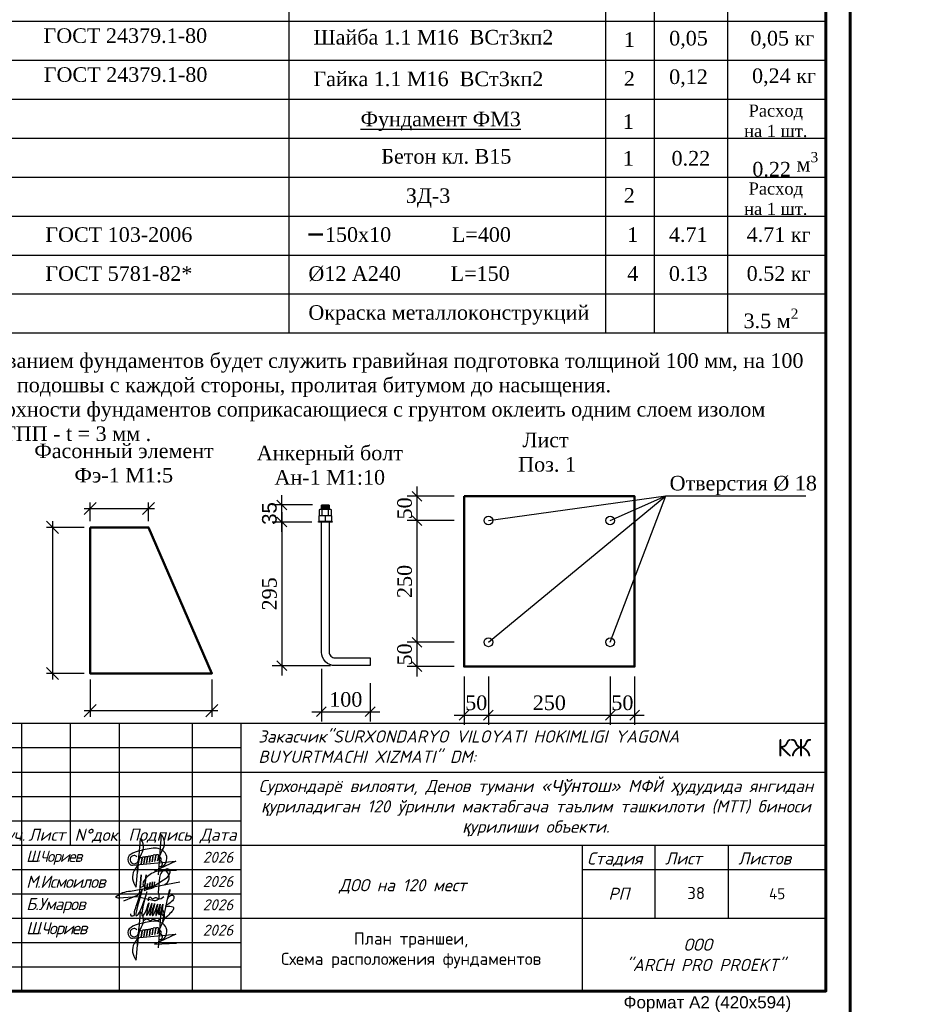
# Model space of a CAD drawing. Header units: millimetres. Extents: x 2063114 to 14983986, y -126020516 to 213791.
# Tile 174 of 256: x 2362746 to 2380922, y -1494772 to -1474551. Entities that reach past the tile are written whole.
import ezdxf
from ezdxf.enums import TextEntityAlignment as Align

# ---------------------------------------------------------------- set-up
doc = ezdxf.new("R2010")
doc.units = ezdxf.units.MM
doc.layers.get('Defpoints').update_dxf_attribs({"color": 6, "lineweight": 35})
doc.layers.add('100_TEXT', color=7, linetype='Continuous')
for name, color, linetype, lineweight in [('1_Основная', 7, 'Continuous', 25), ('TEXT', 7, 'Continuous', 30), ('план', 7, 'Continuous', 20), ('роз помещений', 7, 'Continuous', 20), ('Текст', 7, 'Continuous', 15)]:
    doc.layers.add(name, color=color, linetype=linetype, lineweight=lineweight)
doc.layers.add('_print', color=6, linetype='Continuous', lineweight=60, plot=False)
doc.styles.add('GOST 2.304', font='isocpeur.ttf', dxfattribs={"oblique": 15})
doc.styles.add('PDF ISOCPEUR', font='isocpeur.ttf')
doc.styles.get("Standard").update_dxf_attribs({"font": 'arial.ttf'})
doc.styles.add('TIMES', font='times.ttf')
doc.styles.add('Times New Roman', font='times.ttf')
doc.styles.add('V@ler@Live', font='isocpeui.ttf')
doc.styles.add('размер', font='arial.ttf', dxfattribs={"height": 250})
doc.dimstyles.new('10', dxfattribs={"dimtxt": 300, "dimasz": 200, "dimexe": 200, "dimexo": 200, "dimgap": 100, "dimtad": 1, "dimlfac": 0.1, "dimtxsty": 'Standard', "dimblk": 'OBLIQUE', "dimcen": 200, "dimdle": 200, "dimclrd": 256, "dimclre": 256, "dimclrt": 256, "dimadec": 0, "dimazin": 0, "dimtfac": 1, "dimtmove": 0, "dimatfit": 3, "dimldrblk": 'OBLIQUE', "dimfxl": 1, "dimlwd": -1, "dimlwe": -1, "dimarcsym": 0})
doc.dimstyles.new('5', dxfattribs={"dimtxt": 1, "dimasz": 250, "dimexe": 125, "dimexo": 125, "dimgap": 125, "dimtad": 1, "dimdec": 0, "dimlfac": 0.2, "dimtxsty": 'размер', "dimblk": 'OBLIQUE', "dimcen": 250, "dimdle": 125, "dimadec": 0, "dimazin": 0, "dimtfac": 1, "dimtdec": 0, "dimtmove": 0, "dimatfit": 3, "dimldrblk": 'OPEN90', "dimfxl": 1, "dimarcsym": 0})

# ---------------------------------------------------------------- blocks, each defined once
blk = doc.blocks.new('12231')
at = {"color": 7, "insert": (-9796.994, 322526.388), "char_height": 450, "width": 5059.36845, "attachment_point": 1, "style": 'TIMES'}
blk.add_mtext('\\pi101.56599;Закладная деталь \\P\\pi1964.99425;Зд-1', dxfattribs=at)
blk = doc.blocks.new('14641')
at = {"color": 7, "insert": (4258.89, 322537.724), "char_height": 450, "width": 5059.36845, "attachment_point": 1, "style": 'TIMES'}
blk.add_mtext('\\pi101.56599;Закладная деталь \\P\\pi1938.22785;Зд-2', dxfattribs=at)
blk = doc.blocks.new('141465')
at = {"color": 7, "insert": (14402.392, 317536.803), "char_height": 300, "width": 1955.05479, "attachment_point": 1, "style": 'TIMES'}
blk.add_mtext('\\pi3.23035;Анкерный \\P\\pi63.90087;болт Ан-1 ', dxfattribs=at)
blk = doc.blocks.new('_Oblique')
at = {"color": 0, "linetype": 'ByBlock', "lineweight": -2}
blk.add_line((-0.5, -0.5), (0.5, 0.5), dxfattribs=at)
blk = doc.blocks.new('*D1143')
at = {"color": 0, "lineweight": -2, "transparency": 16777216}
for p, q in [((2364066, -1484978), (2363293, -1484978)), ((2363418, -1484853), (2363418, -1488103)), ((2364066, -1487978), (2363293, -1487978))]:
    blk.add_line(p, q, dxfattribs=at)
at = {"layer": 'Defpoints', "color": 0, "lineweight": 30, "transparency": 16777216}
for p in [(2364191, -1484978), (2363418, -1487978), (2364191, -1487978)]:
    blk.add_point(p, dxfattribs=at)
at = {"color": 0, "lineweight": -2, "transparency": 16777216, "xscale": 250, "yscale": 250, "zscale": 250}
for p, rotation in [((2363418, -1484978), 90), ((2363418, -1487978), 270)]:
    blk.add_blockref('_Oblique', p, dxfattribs=dict(at, rotation=rotation))
at = {"color": 0, "transparency": 16777216, "insert": (2363292, -1486478), "char_height": 1, "attachment_point": 5, "rotation": 90, "style": 'Times New Roman'}
blk.add_mtext('600', dxfattribs=at)
blk = doc.blocks.new('_Open90')
at = {"color": 0, "linetype": 'ByBlock', "lineweight": -2}
for p, q in [((0, 0), (-1, 0)), ((-0.5, 0.5), (0, 0)), ((0, 0), (-0.5, -0.5))]:
    blk.add_line(p, q, dxfattribs=at)
blk = doc.blocks.new('*D1144')
at = {"color": 0, "lineweight": -2, "transparency": 16777216}
for p, q in [((2364191, -1488103), (2364191, -1488866)), ((2366691, -1488103), (2366691, -1488866)), ((2364066, -1488741), (2366816, -1488741))]:
    blk.add_line(p, q, dxfattribs=at)
at = {"layer": 'Defpoints', "color": 0, "lineweight": 30, "transparency": 16777216}
for p in [(2364191, -1487978), (2366691, -1487978), (2366691, -1488741)]:
    blk.add_point(p, dxfattribs=at)
at = {"color": 0, "lineweight": -2, "transparency": 16777216, "xscale": 250, "yscale": 250, "zscale": 250, "rotation": 180}
blk.add_blockref('_Oblique', (2364191, -1488741), dxfattribs=at)
at = {"color": 0, "lineweight": -2, "transparency": 16777216, "xscale": 250, "yscale": 250, "zscale": 250}
blk.add_blockref('_Oblique', (2366691, -1488741), dxfattribs=at)
at = {"color": 0, "transparency": 16777216, "insert": (2365441, -1488615), "char_height": 1, "attachment_point": 5, "style": 'Times New Roman'}
blk.add_mtext('500', dxfattribs=at)
blk = doc.blocks.new('*D1145')
at = {"color": 0, "lineweight": -2, "transparency": 16777216}
for p, q in [((2364066, -1484590), (2365516, -1484590)), ((2364191, -1484853), (2364191, -1484465)), ((2365391, -1484853), (2365391, -1484465))]:
    blk.add_line(p, q, dxfattribs=at)
at = {"layer": 'Defpoints', "color": 0, "lineweight": 30, "transparency": 16777216}
for p in [(2365391, -1484590), (2364191, -1484978), (2365391, -1484978)]:
    blk.add_point(p, dxfattribs=at)
at = {"color": 0, "lineweight": -2, "transparency": 16777216, "xscale": 250, "yscale": 250, "zscale": 250, "rotation": 180}
blk.add_blockref('_Oblique', (2364191, -1484590), dxfattribs=at)
at = {"color": 0, "lineweight": -2, "transparency": 16777216, "xscale": 250, "yscale": 250, "zscale": 250}
blk.add_blockref('_Oblique', (2365391, -1484590), dxfattribs=at)
at = {"color": 0, "transparency": 16777216, "insert": (2364791, -1484464), "char_height": 1, "attachment_point": 5, "style": 'Times New Roman'}
blk.add_mtext('240', dxfattribs=at)
blk = doc.blocks.new('*D1146')
at = {"transparency": 16777216}
for p, q in [((2368126, -1484668), (2368126, -1488018)), ((2368739, -1484868), (2367926, -1484868)), ((2369123, -1487818), (2367926, -1487818))]:
    blk.add_line(p, q, dxfattribs=at)
at = {"layer": 'Defpoints', "color": 0, "lineweight": 30, "transparency": 16777216}
for p in [(2368939, -1484868), (2368126, -1487818), (2369323, -1487818)]:
    blk.add_point(p, dxfattribs=at)
at = {"transparency": 16777216, "xscale": 200, "yscale": 200, "zscale": 200}
for p, rotation in [((2368126, -1484868), 90), ((2368126, -1487818), 270)]:
    blk.add_blockref('_Oblique', p, dxfattribs=dict(at, rotation=rotation))
at = {"transparency": 16777216, "insert": (2367873, -1486343), "char_height": 300, "attachment_point": 5, "rotation": 90, "style": 'Times New Roman'}
blk.add_mtext('295', dxfattribs=at)
blk = doc.blocks.new('*D1147')
at = {"transparency": 16777216}
for p, q in [((2368126, -1485068), (2368126, -1484318)), ((2368757, -1484518), (2367926, -1484518)), ((2368739, -1484868), (2367926, -1484868))]:
    blk.add_line(p, q, dxfattribs=at)
at = {"layer": 'Defpoints', "color": 0, "lineweight": 30, "transparency": 16777216}
for p in [(2368126, -1484518), (2368957, -1484518), (2368939, -1484868)]:
    blk.add_point(p, dxfattribs=at)
at = {"transparency": 16777216, "xscale": 200, "yscale": 200, "zscale": 200}
for p, rotation in [((2368126, -1484518), 90), ((2368126, -1484868), 270)]:
    blk.add_blockref('_Oblique', p, dxfattribs=dict(at, rotation=rotation))
at = {"transparency": 16777216, "insert": (2367872, -1484693), "char_height": 300, "attachment_point": 5, "rotation": 90}
blk.add_mtext('35', dxfattribs=at)
blk = doc.blocks.new('*D1014')
at = {"transparency": 16777216}
for p, q in [((2368939, -1487883), (2368939, -1488965)), ((2369939, -1488176), (2369939, -1488965)), ((2368739, -1488765), (2370139, -1488765))]:
    blk.add_line(p, q, dxfattribs=at)
at = {"layer": 'Defpoints', "color": 0, "lineweight": 30, "transparency": 16777216}
for p in [(2368939, -1487683), (2369939, -1487976), (2369939, -1488765)]:
    blk.add_point(p, dxfattribs=at)
at = {"transparency": 16777216, "xscale": 200, "yscale": 200, "zscale": 200, "rotation": 180}
blk.add_blockref('_Oblique', (2368939, -1488765), dxfattribs=at)
at = {"transparency": 16777216, "xscale": 200, "yscale": 200, "zscale": 200}
blk.add_blockref('_Oblique', (2369939, -1488765), dxfattribs=at)
at = {"transparency": 16777216, "insert": (2369439, -1488513), "char_height": 300, "attachment_point": 5, "style": 'Times New Roman'}
blk.add_mtext('100', dxfattribs=at)
blk = doc.blocks.new('*D1148')
at = {"transparency": 16777216}
for p, q in [((2370899, -1484138), (2370899, -1485038)), ((2371666, -1484338), (2370699, -1484338)), ((2371666, -1484838), (2370699, -1484838))]:
    blk.add_line(p, q, dxfattribs=at)
at = {"layer": 'Defpoints', "color": 0, "lineweight": 30, "transparency": 16777216}
for p in [(2371866, -1484338), (2370899, -1484838), (2371866, -1484838)]:
    blk.add_point(p, dxfattribs=at)
at = {"transparency": 16777216, "xscale": 200, "yscale": 200, "zscale": 200}
for p, rotation in [((2370899, -1484338), 90), ((2370899, -1484838), 270)]:
    blk.add_blockref('_Oblique', p, dxfattribs=dict(at, rotation=rotation))
at = {"transparency": 16777216, "insert": (2370647, -1484588), "char_height": 300, "attachment_point": 5, "rotation": 90, "style": 'Times New Roman'}
blk.add_mtext('50', dxfattribs=at)
blk = doc.blocks.new('*D1015')
at = {"transparency": 16777216}
for p, q in [((2371666, -1484838), (2370699, -1484838)), ((2370899, -1484638), (2370899, -1487538)), ((2371666, -1487338), (2370699, -1487338))]:
    blk.add_line(p, q, dxfattribs=at)
at = {"layer": 'Defpoints', "color": 0, "lineweight": 30, "transparency": 16777216}
for p in [(2371866, -1484838), (2370899, -1487338), (2371866, -1487338)]:
    blk.add_point(p, dxfattribs=at)
at = {"transparency": 16777216, "xscale": 200, "yscale": 200, "zscale": 200}
for p, rotation in [((2370899, -1484838), 90), ((2370899, -1487338), 270)]:
    blk.add_blockref('_Oblique', p, dxfattribs=dict(at, rotation=rotation))
at = {"transparency": 16777216, "insert": (2370647, -1486088), "char_height": 300, "attachment_point": 5, "rotation": 90, "style": 'Times New Roman'}
blk.add_mtext('250', dxfattribs=at)
blk = doc.blocks.new('*D1016')
at = {"transparency": 16777216}
for p, q in [((2370899, -1487138), (2370899, -1488038)), ((2371666, -1487338), (2370699, -1487338)), ((2371666, -1487838), (2370699, -1487838))]:
    blk.add_line(p, q, dxfattribs=at)
at = {"layer": 'Defpoints', "color": 0, "lineweight": 30, "transparency": 16777216}
for p in [(2371866, -1487338), (2370899, -1487838), (2371866, -1487838)]:
    blk.add_point(p, dxfattribs=at)
at = {"transparency": 16777216, "xscale": 200, "yscale": 200, "zscale": 200}
for p, rotation in [((2370899, -1487338), 90), ((2370899, -1487838), 270)]:
    blk.add_blockref('_Oblique', p, dxfattribs=dict(at, rotation=rotation))
at = {"transparency": 16777216, "insert": (2370647, -1487588), "char_height": 300, "attachment_point": 5, "rotation": 90, "style": 'Times New Roman'}
blk.add_mtext('50', dxfattribs=at)
blk = doc.blocks.new('*D1017')
at = {"transparency": 16777216}
for p, q in [((2371866, -1488038), (2371866, -1489035)), ((2372366, -1488038), (2372366, -1489035)), ((2371666, -1488835), (2372566, -1488835))]:
    blk.add_line(p, q, dxfattribs=at)
at = {"layer": 'Defpoints', "color": 0, "lineweight": 30, "transparency": 16777216}
for p in [(2371866, -1487838), (2372366, -1487838), (2372366, -1488835)]:
    blk.add_point(p, dxfattribs=at)
at = {"transparency": 16777216, "xscale": 200, "yscale": 200, "zscale": 200, "rotation": 180}
blk.add_blockref('_Oblique', (2371866, -1488835), dxfattribs=at)
at = {"transparency": 16777216, "xscale": 200, "yscale": 200, "zscale": 200}
blk.add_blockref('_Oblique', (2372366, -1488835), dxfattribs=at)
at = {"transparency": 16777216, "insert": (2372116, -1488582), "char_height": 300, "attachment_point": 5, "style": 'Times New Roman'}
blk.add_mtext('50', dxfattribs=at)
blk = doc.blocks.new('*D1018')
at = {"transparency": 16777216}
for p, q in [((2372366, -1488038), (2372366, -1489035)), ((2374866, -1488038), (2374866, -1489035)), ((2372166, -1488835), (2375066, -1488835))]:
    blk.add_line(p, q, dxfattribs=at)
at = {"layer": 'Defpoints', "color": 0, "lineweight": 30, "transparency": 16777216}
for p in [(2372366, -1487838), (2374866, -1487838), (2374866, -1488835)]:
    blk.add_point(p, dxfattribs=at)
at = {"transparency": 16777216, "xscale": 200, "yscale": 200, "zscale": 200, "rotation": 180}
blk.add_blockref('_Oblique', (2372366, -1488835), dxfattribs=at)
at = {"transparency": 16777216, "xscale": 200, "yscale": 200, "zscale": 200}
blk.add_blockref('_Oblique', (2374866, -1488835), dxfattribs=at)
at = {"transparency": 16777216, "insert": (2373616, -1488582), "char_height": 300, "attachment_point": 5, "style": 'Times New Roman'}
blk.add_mtext('250', dxfattribs=at)
blk = doc.blocks.new('*D1149')
at = {"transparency": 16777216}
for p, q in [((2374866, -1488038), (2374866, -1489035)), ((2375366, -1488038), (2375366, -1489035)), ((2374666, -1488835), (2375566, -1488835))]:
    blk.add_line(p, q, dxfattribs=at)
at = {"layer": 'Defpoints', "color": 0, "lineweight": 30, "transparency": 16777216}
for p in [(2374866, -1487838), (2375366, -1487838), (2375366, -1488835)]:
    blk.add_point(p, dxfattribs=at)
at = {"transparency": 16777216, "xscale": 200, "yscale": 200, "zscale": 200, "rotation": 180}
blk.add_blockref('_Oblique', (2374866, -1488835), dxfattribs=at)
at = {"transparency": 16777216, "xscale": 200, "yscale": 200, "zscale": 200}
blk.add_blockref('_Oblique', (2375366, -1488835), dxfattribs=at)
at = {"transparency": 16777216, "insert": (2375116, -1488582), "char_height": 300, "attachment_point": 5, "style": 'Times New Roman'}
blk.add_mtext('50', dxfattribs=at)
blk = doc.blocks.new('*U1590')
at = {"color": 0, "ltscale": 25}
blk.add_lwpolyline([(-59400, 42000), (0, 42000), (0, 0), (-59400, 0)], close=True, dxfattribs=at)
at = {"color": 0, "lineweight": 60, "ltscale": 25}
blk.add_lwpolyline([(-57400, 41500), (-500, 41500), (-500, 500), (-57400, 500)], close=True, dxfattribs=at)
at = {"color": 0, "insert": (-2932, 396), "char_height": 250, "width": 4526.16, "attachment_point": 2}
blk.add_mtext('Формат А2 (420х594)', dxfattribs=at)
blk = doc.blocks.new('A$Ceb54b23e')
at = {"color": 5, "lineweight": 30, "ltscale": 0.1}
for p, q in [((-12.57, -11.1), (7.26, -9.39)), ((7.26, -9.39), (-2.6, -13.87)), ((-2.6, -13.87), (7.49, -13.43))]:
    blk.add_line(p, q, dxfattribs=at)
at = {"color": 5, "lineweight": 30, "ltscale": 0.1, "flags": 128}
for points in [[(-10.2, -9.67), (-8.52, -5.97, 0.342251), (-9.14, 1.03), (-10.34, -14.39)], [(-1.14, -9.14), (1.12, -4.18, 0.342251), (0.5, 2.82), (-0.93, -15.6)], [(-9.81, -10.51), (-11.91, -13.54, 0.28279), (-11, -21.19), (-9.61, -5.79)], [(-9.81, -10.51), (-9.44, -8.24, -0.681159), (-8.23, -7.98), (-8.62, -10.62)], [(-8.62, -10.63), (-8.17, -7.86, -0.681159), (-6.97, -7.6), (-7.35, -10.24)], [(-7.4, -10.51), (-6.95, -7.75, -0.681159), (-5.74, -7.48), (-6.13, -10.13)], [(-6.15, -10.27), (-5.7, -7.5, -0.681159), (-4.49, -7.24), (-4.88, -9.88)], [(-4.9, -10.02), (-4.45, -7.25, -0.681159), (-3.25, -6.99), (-3.63, -9.64)], [(-3.64, -9.64), (-3.19, -6.88, -0.681159), (-1.98, -6.62), (-2.37, -9.26)], [(-2.41, -9.53), (-1.96, -6.76, -0.681159), (-0.75, -6.5), (-1.14, -9.14)]]:
    blk.add_lwpolyline(points, format="xyb", dxfattribs=at)
at = {"color": 5, "lineweight": 30, "ltscale": 0.1}
for centre, radius, start, end in [((4.48, -62.51), 59.56, 97.3959, 104.566), ((-2.27, -9.29), 5.91, 38.7285, 98.9336), ((-11.53, -8.6), 3.14, 145.2005, 214.3978), ((-6.97, -15.76), 11.45, 107.9291, 128.5502), ((-11.81, -8.63), 1.91, 91.3188, 327.176), ((-11.74, -7.9), 1.19, 28.7485, 95.445), ((-0.31, -8.48), 0.874, 261.0885, 90.0256), ((-1.42, -8.11), 4.53, 347.3913, 33.8982), ((-12.85, -9.67), 1.46, 208.9715, 280.8111), ((0.01, -8.8), 3.01, 257.7322, 354.1212), ((-0.18, -10.53), 1.3, 249.3558, 101.7582)]:
    blk.add_arc(centre, radius, start, end, dxfattribs=at)
blk = doc.blocks.new('0651961')
at = {"color": 5, "lineweight": 30, "ltscale": 5}
for points in [[(5137317, -541320, 0.271575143), (5382614, -248941, 0.271575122), (5247219, 107884, 0.163915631), (4609277, 40182, 0.081414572), (4339755, -141506, 0.081414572), (4142343, -399733, 0.548265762), (4316023, -672030, 0.017700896), (4712274, -564290), (5289922, -193920, 0.255039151), (5420947, 170315, 0.238092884), (5234407, 214137, 0.253493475), (4912304, -193484), (4857022, -909949, -0.067784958), (4891110, -1058859, -0.066120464), (4884797, -1207770, -0.258807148), (4704209, -1307956, -0.042146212), (4668516, -1304942), (3851592, -1120468), (2972301, -1180746, -0.190988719), (2886198, -1173851, -0.190988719), (2828209, -1109833, -0.085970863), (3157608, -918703, -0.085970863), (3532102, -849502), (5902229, -394466)], [(3206207, -1307066), (3867804, -1032897, 0.281152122), (3971617, -862869), (4043335, -58764), (3989253, -665135), (4215347, -579925), (4274470, -57353), (4189082, -812073)]]:
    blk.add_lwpolyline(points, format="xyb", dxfattribs=at)
for points in [[(4343156, -474647), (4309366, -773304), (4429650, -734535), (4463439, -435878)], [(4463439, -435878), (4429650, -734535), (4549933, -695766), (4583723, -397109)], [(4583723, -397109), (4549933, -695766), (4670217, -656997), (4700833, -397440)], [(4222872, -513416), (4189082, -812073), (4309366, -773304), (4343156, -474647)]]:
    blk.add_lwpolyline(points, dxfattribs=at)
blk = doc.blocks.new('A$Cb977a79e')
at = {"color": 5, "lineweight": 30}
blk.add_open_spline([(548, 429), (550, 418), (553, 396), (564, 386), (626, 392), (622, 434), (622, 479), (756, 865), (734, 788), (778, 927), (614, 357), (673, 405), (701, 400), (861, 828), (836, 827), (737, 402), (763, 392), (806, 405), (896, 676), (874, 574), (827, 388), (858, 386), (956, 684), (927, 558), (885, 387), (915, 386), (1002, 672), (972, 547), (933, 386), (970, 387), (1059, 660), (1027, 538), (996, 387), (1026, 387), (1102, 661), (1078, 532), (1060, 451), (1065, 379), (1062, 539), (1106, 661), (1046, 399), (1086, 399), (1148, 656), (1126, 536), (1112, 402), (1114, 395), (1144, 650), (1127, 544), (1104, 380), (1143, 413), (1160, 420), (1127, 264), (1135, 291), (1269, 919), (1263, 846), (1236, 770), (1216, 677), (1243, 753), (1339, 783), (1342, 676), (1241, 606), (1144, 555), (1313, 575), (1358, 512), (1212, 380), (1139, 314)], degree=3, knots=[0, 0, 0, 0, 1, 2, 3, 4, 5, 6, 7, 7.047701, 8, 9, 10, 11, 11.055697, 12, 13, 14, 15, 16, 17, 18, 19, 20, 21, 22, 23, 24, 25, 26, 27, 28, 29, 30, 31, 32, 33, 34, 35, 36, 37, 38, 39, 40, 41, 42, 43, 44, 45, 45.157491, 45.43525, 46, 47, 48, 49, 50, 51, 52, 53, 54, 55, 56, 57, 58, 59, 59, 59, 59], dxfattribs=at)
for points in [[(876, 664), (884, 753), (933, 709), (966, 688), (1004, 756), (1083, 670), (1156, 738)], [(801, 313), (838, 358), (886, 314), (919, 292), (958, 361), (1036, 275), (1100, 346)]]:
    blk.add_open_spline(points, degree=3, dxfattribs=at)
blk = doc.blocks.new('shtammp')
for p, q in [((2284257, -164060), (2302757, -164060)), ((2286257, -169560), (2286257, -164060)), ((2287257, -166560), (2287257, -164060)), ((2288257, -169560), (2288257, -164060)), ((2289757, -169560), (2289757, -164060)), ((2290757, -169560), (2290757, -164060)), ((2302757, -164060), (2302757, -169560)), ((2290757, -165060), (2302757, -165060)), ((2284257, -166060), (2290757, -166060)), ((2284257, -166560), (2290757, -166560)), ((2290757, -166560), (2302757, -166560)), ((2297757, -166560), (2297757, -169560)), ((2299257, -168060), (2299257, -166560)), ((2300757, -168060), (2300757, -166560)), ((2297757, -167060), (2302757, -167060)), ((2290757, -168060), (2302757, -168060)), ((2284257, -169560), (2302757, -169560))]:
    blk.add_line(p, q)
for points in [[(2284257, -164560), (2290757, -164560)], [(2284257, -165060), (2290757, -165060)], [(2284257, -165560), (2290757, -165560)], [(2284257, -167060), (2290757, -167060)], [(2284257, -167560), (2290757, -167560)], [(2284257, -168060), (2290757, -168060)], [(2284257, -168560), (2290757, -168560)], [(2284257, -169060), (2290757, -169060)]]:
    blk.add_lwpolyline(points)
at = {"ltscale": 100, "xscale": 44.85990809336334, "yscale": 44.85990809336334, "zscale": 44.85990809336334}
for p in [(2289092, -166472), (2289092, -167972)]:
    blk.add_blockref('A$Ceb54b23e', p, dxfattribs=at)
at = {"xscale": 0.0004276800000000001, "yscale": 0.0004276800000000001, "zscale": 0.0004276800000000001}
blk.add_blockref('0651961', (2286977, -167145), dxfattribs=at)
at = {"ltscale": 25, "xscale": 1.13408174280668, "yscale": 1.13408174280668, "zscale": 1.13408174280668}
blk.add_blockref('A$Cb977a79e', (2287861, -168457), dxfattribs=at)
at = {"style": 'GOST 2.304', "oblique": 15}
for s, p in [('N%%dдок.', (2287337, -166475)), ('Кол.уч.', (2285323, -166473)), ('Лист', (2286391, -166473)), ('Подпись', (2288441, -166473)), ('Дата', (2289909, -166473)), ('Лист  ', (2299457, -166960)), ('Листов ', (2300957, -166960))]:
    blk.add_text(s, height=250, dxfattribs=at).set_placement(p)
at = {"style": 'GOST 2.304', "oblique": 15, "width": 1.019608}
blk.add_text('Стадия ', height=250, dxfattribs=at).set_placement((2297857, -166960), (2299157, -166960), align=Align.FIT)
at = {"style": 'GOST 2.304', "oblique": 15}
blk.add_text('РП', height=250, dxfattribs=at).set_placement((2298507, -167560), align=Align.MIDDLE)
at = {"style": 'GOST 2.304'}
for s, insert, char_height, width, attachment_point in [('{\\C256;\\c0;Закасчик"SURXONDARYO VILOYATI HOKIMLIGI YAGONA BUYURTMACHI XIZMATI" DM:}', (2291109, -164539), 250, 10736.65, 4), ('{\\C250;\\c2432280;Сурхондарё вилояти, Денов тумани «\\fArial|b0|i0|c204|p34;Чўнтош\\fISOCPEUR|b0|i0|c204|p34;» МФЙ \\fArial|b0|i0|c204|p34;ҳ\\fISOCPEUR|b0|i0|c204|p34;удудида янгидан \\fArial|b0|i0|c204|p34;қ\\fISOCPEUR|b0|i0|c204|p34;уриладиган 120 ўринли мактабгача таълим ташкилоти (МТТ) биноси \\fArial|b0|i0|c204|p34;қ\\fISOCPEUR|b0|i0|c204|p34;урилиши объекти.}', (2296806, -165801), 250, 11430.2, 5), ('2026', (2290281, -166810), 225, 900, 5), ('2026', (2290281, -167307), 225, 900, 5), ('2026', (2290281, -167787), 225, 900, 5), ('2026', (2290281, -168308), 225, 900, 5), ('ООО\\P  "ARCH PRO PROEKT" ', (2300128, -168814), 250, 5588.09, 5)]:
    blk.add_mtext(s, dxfattribs=dict(at, insert=insert, char_height=char_height, width=width, attachment_point=attachment_point))
at = {"linetype": 'Continuous', "char_height": 225, "style": 'PDF ISOCPEUR'}
for s, insert, width, attachment_point in [('{\\H1.6x;КЖ }', (2302457, -164560), 11400, 6), ('45', (2301757, -167560), 1900, 5)]:
    blk.add_mtext(s, dxfattribs=dict(at, insert=insert, width=width, attachment_point=attachment_point))
at = {"attachment_point": 4, "style": 'GOST 2.304'}
for s, insert, char_height in [('{\\T0.8;\\C7;Ш.Чориев}', (2286344, -166823), 230), ('{\\T0.9;М.Исмоилов }', (2286344, -167314), 250), ('{\\C256;\\c0;ДОО на 120 мест}', (2292765, -167410), 250), ('{\\T0.9;Б.Умаров}', (2286344, -167805), 250), ('{\\T0.8;\\C7;Ш.Чориев}', (2286344, -168302), 250)]:
    blk.add_mtext(s, dxfattribs=dict(at, insert=insert, char_height=char_height))

msp = doc.modelspace()

# ---------------------------------------------------------------- linework, layer by layer
for p, q in [((2360770.7872, -1474584.43213), (2379270.7872, -1474584.43213)), ((2360770.7872, -1475384.43213), (2379270.7872, -1475384.43213)), ((2360770.7872, -1476184.43213), (2379270.7872, -1476184.43213)), ((2360770.7872, -1476984.43213), (2379270.7872, -1476984.43213)), ((2360770.7872, -1477784.43213), (2379270.7872, -1477784.43213)), ((2360770.7872, -1478584.43213), (2379270.7872, -1478584.43213)), ((2360770.7872, -1479384.43213), (2379270.7872, -1479384.43213)), ((2360770.7872, -1480184.43213), (2379270.7872, -1480184.43213))]:
    msp.add_line(p, q)
at = {"lineweight": 30}
for p, q in [((2368956.25729, -1484732.67545), (2368956.25729, -1484607.67545)), ((2369081.25729, -1484732.67545), (2369081.25729, -1484607.67545))]:
    msp.add_line(p, q, dxfattribs=at)
at = {"lineweight": 20, "const_width": 50}
msp.add_lwpolyline([(2368671.00221, -1478964.43222), (2368971.00221, -1478964.43222)], dxfattribs=at)
at = {"color": 0, "lineweight": 50}
msp.add_lwpolyline([(2371865.8608, -1484337.60191), (2375365.8608, -1484337.60191), (2375365.8608, -1487837.60191), (2371865.8608, -1487837.60191)], close=True, dxfattribs=at)
for points in [[(2372365.8608, -1487337.60191), (2376009.79774, -1484330.66382), (2378878.46035, -1484330.66382)], [(2372365.8608, -1484837.60191), (2376009.79774, -1484330.66382)], [(2374865.8608, -1487337.60191), (2376009.79774, -1484330.66382)], [(2374865.8608, -1484837.60191), (2376009.79774, -1484330.66382)], [(2368938.75729, -1484531.83973), (2369092.50224, -1484518.40316)], [(2368938.75729, -1484544.38737), (2369098.75729, -1484530.40415)], [(2368938.75729, -1484556.93502), (2369098.75729, -1484542.95179)], [(2368938.75729, -1484569.48267), (2369098.75729, -1484555.49944)], [(2368938.75729, -1484582.03031), (2369098.75729, -1484568.04709)], [(2368938.75729, -1484594.57796), (2369098.75729, -1484580.59473)], [(2368938.75729, -1484607.12561), (2369098.75729, -1484593.14238)], [(2368944.10234, -1484518.82495), (2368957.25521, -1484517.67545)], [(2369076.03946, -1484607.67545), (2369098.75729, -1484605.69003)]]:
    msp.add_lwpolyline(points)
at = {"lineweight": 30}
for points in [[(2369133.75729, -1484732.67545), (2369143.75729, -1484722.67545), (2369143.75729, -1484617.67545), (2369133.75729, -1484607.67545), (2368903.75729, -1484607.67545), (2368893.75729, -1484617.67545), (2368893.75729, -1484722.67545), (2368903.75729, -1484732.67545)], [(2369143.75729, -1484847.67545), (2369133.75729, -1484857.67545), (2368903.75729, -1484857.67545), (2368893.75729, -1484847.67545), (2368893.75729, -1484742.67545), (2368903.75729, -1484732.67545), (2369133.75729, -1484732.67545), (2369143.75729, -1484742.67545)], [(2368881.25729, -1484857.67545), (2369156.25729, -1484857.67545), (2369156.25729, -1484867.67545), (2368881.25729, -1484867.67545)]]:
    msp.add_lwpolyline(points, close=True, dxfattribs=at)
for points in [[(2368938.75729, -1484607.67545), (2368938.75729, -1484527.67545, -0.4142135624), (2368948.75729, -1484517.67545), (2369088.75729, -1484517.67545, -0.4142135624), (2369098.75729, -1484527.67545), (2369098.75729, -1484607.67545)], [(2369098.75729, -1484867.67545), (2369098.75729, -1487537.67545, 0.4142135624), (2369218.75729, -1487657.67545), (2369938.75729, -1487657.67545), (2369938.75729, -1487817.67545), (2369218.75729, -1487817.67545, -0.4142135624), (2368938.75729, -1487537.67545), (2368938.75729, -1484867.67545)]]:
    msp.add_lwpolyline(points, format="xyb", dxfattribs=at)
msp.add_lwpolyline([(2369018.75729, -1484732.67545), (2369018.75729, -1484857.67545)], dxfattribs=at)
at = {"color": 0, "lineweight": 50}
msp.add_lwpolyline([(2364190.78213, -1484977.69779), (2365390.78213, -1484977.69779), (2366690.78213, -1487977.69779), (2364190.78213, -1487977.69779), (2364190.78213, -1484977.69779)], dxfattribs=at)
at = {"lineweight": 30}
for centre in [(2372365.8608, -1484837.60191), (2374865.8608, -1484837.60191), (2372365.8608, -1487337.60191), (2374865.8608, -1487337.60191)]:
    msp.add_circle(centre, 90, dxfattribs=at)
at = {"layer": '1_Основная', "lineweight": 30, "ltscale": 6}
for p, q in [((2368270.7872, -1463484.43213), (2368270.7872, -1480984.43213)), ((2374770.7872, -1463484.43213), (2374770.7872, -1480984.43213)), ((2375770.7872, -1463484.43213), (2375770.7872, -1480984.43213)), ((2377270.7872, -1463484.43213), (2377270.7872, -1480984.43213)), ((2360770.7872, -1480984.43213), (2379270.7872, -1480984.43213))]:
    msp.add_line(p, q, dxfattribs=at)
at = {"layer": '_print', "ltscale": 100}
msp.add_lwpolyline([(2379792.08613, -1495001.43901), (2320392.08613, -1495001.43901), (2320392.08613, -1453001.43901), (2379792.08613, -1453001.43901)], close=True, dxfattribs=at)

# ---------------------------------------------------------------- block references
for name, p in [('*U1590', (2379792.08613, -1495001.43901)), ('141465', (2335062.45668, -1809732.03746)), ('12231', (2334257.30246, -1809749.7244)), ('14641', (2334610.86494, -1809749.7244)), ('shtammp', (76534.83464, -1324941.75506))]:
    msp.add_blockref(name, p)

# ---------------------------------------------------------------- texts
at = {"style": 'Times New Roman'}
msp.add_text('%%UФундамент ФМ3', height=300, dxfattribs=at).set_placement((2369742.48186, -1476740.28759))
at = {"lineweight": 25, "ltscale": 500, "insert": (2360270.7872, -1481402.13893), "char_height": 300, "attachment_point": 1, "style": 'размер'}
msp.add_mtext_dynamic_manual_height_columns('\\pi-600,l600;{\\fTimes New Roman|b0|i0|c204|p18;1.^IОснованием фундаментов будет служить гравийная подготовка толщиной 100 мм, на 100 мм шире подошвы с каждой стороны, пролитая битумом до насыщения\\fTimes New Roman|b0|i0|c0|p18;.\\P\\fTimes New Roman|b0|i0|c204|p18;2.^IПоверхности фундаментов соприкасающиеся с грунтом оклеить одним слоем изолом маркой ТПП - \\fTimes New Roman|b0|i0|c0|p18;t = 3 \\fTimes New Roman|b0|i0|c204|p18;мм .}', width=19000, gutter_width=1250, heights=[0], dxfattribs=at)
at = {"color": 7, "char_height": 300, "attachment_point": 1, "style": 'TIMES'}
for s, insert, width in [('\\pi111.48558;Лист \\P\\pi23.34571;Поз. 1', (2372953.97548, -1483032.45868), 1143.9516943), ('\\pi9.72;Фасонный элемент \\P\\pi832.827;Фэ-1 М1:5', (2363036.43098, -1483255.3951), 4368.1214529), ('\\pi335.89077;Анкерный болт \\P\\pi700.45458;Ан-1 М1:10', (2367275.08501, -1483299.68486), 3599.7555876), ('\\pi342.3796;Отверстия Ø 18', (2375741.73768, -1483918.50714), 3599.7555876)]:
    msp.add_mtext(s, dxfattribs=dict(at, insert=insert, width=width))
at = {"color": 7, "lineweight": 30, "insert": (2370780.0428, -1493872.57035), "char_height": 250, "width": 7000, "attachment_point": 5}
msp.add_mtext('{\\fISOCPEUR|b0|i0|c204|p34;\\C0;План траншеи,\\PСхема расположения фундаментов\\P }', dxfattribs=at)
at = {"layer": '100_TEXT', "style": 'Times New Roman'}
msp.add_text('Бетон кл. В15', height=300, dxfattribs=at).set_placement((2370167.52412, -1477508.09563))
at = {"layer": 'TEXT', "style": 'TIMES'}
for s, p in [('ЗД-3', (2370671.00221, -1478314.43222)), ('ГОСТ 103-2006', (2363271.00221, -1479114.43222)), ('   150х10           L=400', (2368671.00221, -1479114.43222)), ('1', (2375214.01528, -1479114.43222)), ('4.71', (2376071.00221, -1479114.43222)), ('4.71 кг', (2377666.2327, -1479114.43222)), ('ГОСТ 5781-82*', (2363271.00221, -1479914.43222)), ('%%C12 A240         L=150', (2368671.00221, -1479914.43222)), ('4', (2375214.01528, -1479914.43222)), ('0.13', (2376071.00221, -1479914.43222)), ('0.52 кг', (2377666.2327, -1479914.43222))]:
    msp.add_text(s, height=300, dxfattribs=at).set_placement(p)
at = {"layer": 'TEXT', "color": 0, "style": 'TIMES'}
msp.add_text('Окраска металлоконструкций', height=300, dxfattribs=at).set_placement((2368671.00221, -1480714.43222))
at = {"layer": 'TEXT', "char_height": 250, "width": 2000, "attachment_point": 5, "style": 'TIMES'}
for insert in [(2378264.33329, -1476629.58223), (2378264.33329, -1478229.58223)]:
    msp.add_mtext('Расход \\Pна 1 шт.', dxfattribs=dict(at, insert=insert))
at = {"layer": 'TEXT', "color": 0, "insert": (2377602.51516, -1480484.18407), "char_height": 300, "width": 1172.0894016, "attachment_point": 1, "style": 'TIMES'}
msp.add_mtext('\\A1;3.5 м{\\H0.7x;\\S2^ ;}', dxfattribs=at)
at = {"layer": 'план', "color": 1, "linetype": 'Continuous', "lineweight": 20, "ltscale": 300, "insert": (2376447.73973, -1492362.69629), "char_height": 250, "width": 312.0384632, "attachment_point": 1, "style": 'V@ler@Live'}
msp.add_mtext('{\\fISOCPEUR|b0|i0|c204|p34;\\C256;38}', dxfattribs=at)
at = {"layer": 'роз помещений', "style": 'Times New Roman'}
for p in [(2363234.88239, -1475028.02282), (2363240.10955, -1475828.02282)]:
    msp.add_text('ГОСТ 24379.1-80', height=300, dxfattribs=at).set_placement(p)
at = {"layer": 'Текст', "style": 'Times New Roman'}
for s, p in [('Шайба 1.1 М16  ВСт3кп2', (2368773.18273, -1475060.8893)), ('1', (2375144.75126, -1475109.62292)), ('0,05', (2376075.69989, -1475081.2259)), ('0,05 кг', (2377743.01402, -1475081.2259)), ('Гайка 1.1 М16  ВСт3кп2', (2368773.18273, -1475916.42323)), ('2', (2375144.75126, -1475909.62292)), ('0,12', (2376075.69989, -1475872.62616)), ('0,24 кг', (2377777.20341, -1475853.02205)), ('1', (2375124.95399, -1476792.99449)), ('1', (2375124.95399, -1477547.54872)), ('0.22', (2376125.10569, -1477547.03445)), ('2', (2375144.75126, -1478309.62292))]:
    msp.add_text(s, height=300, dxfattribs=at).set_placement(p)
at = {"layer": 'Текст', "insert": (2377783.20236, -1477267.9011), "char_height": 210, "width": 1285.0907862, "attachment_point": 1, "style": 'Times New Roman'}
msp.add_mtext('{\\H1.42857x;0.22\\A1; м\\H0.7x;\\S3^ ;}', dxfattribs=at)

# ---------------------------------------------------------------- dimensions: what is measured, and where the dimension line sits
for base, p1, p2, override, picture, middle in [((2370899.48944, -1484837.60191), (2371865.8608, -1484337.60191), (2371865.8608, -1484837.60191), {"dimtxsty": 'Times New Roman'}, '*D1148', (2370899.48944, -1484587.60191)), ((2368125.76743, -1484517.67545), (2368938.75729, -1484867.67545), (2368957.25521, -1484517.67545), {"dimtmove": 1}, '*D1147', (2368125.76743, -1484692.67545)), ((2370899.48944, -1487837.60191), (2371865.8608, -1487337.60191), (2371865.8608, -1487837.60191), {"dimtxsty": 'Times New Roman', "dimtmove": 1}, '*D1016', (2370899.48944, -1487587.60191))]:
    dim = msp.add_linear_dim(base=base, p1=p1, p2=p2, angle=90, dimstyle='10', override=override)
    dim.commit()
    dim.dimension.update_dxf_attribs({"geometry": picture, "text_midpoint": middle, "dimtype": 160})
for base, p1, p2, dimstyle, override, picture, middle in [((2365390.78213, -1484589.92325), (2364190.78213, -1484977.69779), (2365390.78213, -1484977.69779), '5', {"dimtxsty": 'Times New Roman'}, '*D1145', (2364790.78213, -1484464.4146)), ((2369938.75729, -1488765.3545), (2368938.75729, -1487682.67369), (2369938.75729, -1487975.768), '10', {"dimtxsty": 'Times New Roman'}, '*D1014', (2369438.75729, -1488512.75897)), ((2374865.8608, -1488834.84075), (2372365.8608, -1487837.60191), (2374865.8608, -1487837.60191), '10', {"dimtxsty": 'Times New Roman', "dimtmove": 1}, '*D1018', (2373615.8608, -1488582.24522)), ((2366690.78213, -1488740.60344), (2364190.78213, -1487977.69779), (2366690.78213, -1487977.69779), '5', {"dimtxsty": 'Times New Roman'}, '*D1144', (2365440.78213, -1488615.09479))]:
    dim = msp.add_linear_dim(base=base, p1=p1, p2=p2, dimstyle=dimstyle, override=override)
    dim.commit()
    dim.dimension.update_dxf_attribs({"geometry": picture, "text_midpoint": middle})
for base, p1, p2, dimstyle, override, picture, middle in [((2368125.76743, -1487817.67545), (2368938.75729, -1484867.67545), (2369323.15058, -1487817.67545), '10', {"dimtxsty": 'Times New Roman'}, '*D1146', (2367872.73932, -1486342.67545)), ((2370899.48944, -1487337.60191), (2371865.8608, -1484837.60191), (2371865.8608, -1487337.60191), '10', {"dimtxsty": 'Times New Roman', "dimtmove": 1}, '*D1015', (2370646.89391, -1486087.60191)), ((2363417.58128, -1487977.69779), (2364190.78213, -1484977.69779), (2364190.78213, -1487977.69779), '5', {"dimtxsty": 'Times New Roman'}, '*D1143', (2363292.07263, -1486477.69779))]:
    dim = msp.add_linear_dim(base=base, p1=p1, p2=p2, angle=90, dimstyle=dimstyle, override=override)
    dim.commit()
    dim.dimension.update_dxf_attribs({"geometry": picture, "text_midpoint": middle})
for base, p1, p2, override, picture, middle in [((2372365.8608, -1488834.84075), (2371865.8608, -1487837.60191), (2372365.8608, -1487837.60191), {"dimtxsty": 'Times New Roman'}, '*D1017', (2372115.8608, -1488834.84075)), ((2375365.8608, -1488834.84075), (2374865.8608, -1487837.60191), (2375365.8608, -1487837.60191), {"dimtxsty": 'Times New Roman', "dimtmove": 1}, '*D1149', (2375115.8608, -1488834.84075))]:
    dim = msp.add_linear_dim(base=base, p1=p1, p2=p2, dimstyle='10', override=override)
    dim.commit()
    dim.dimension.update_dxf_attribs({"geometry": picture, "text_midpoint": middle, "dimtype": 160})

doc.saveas('drawing.dxf')
